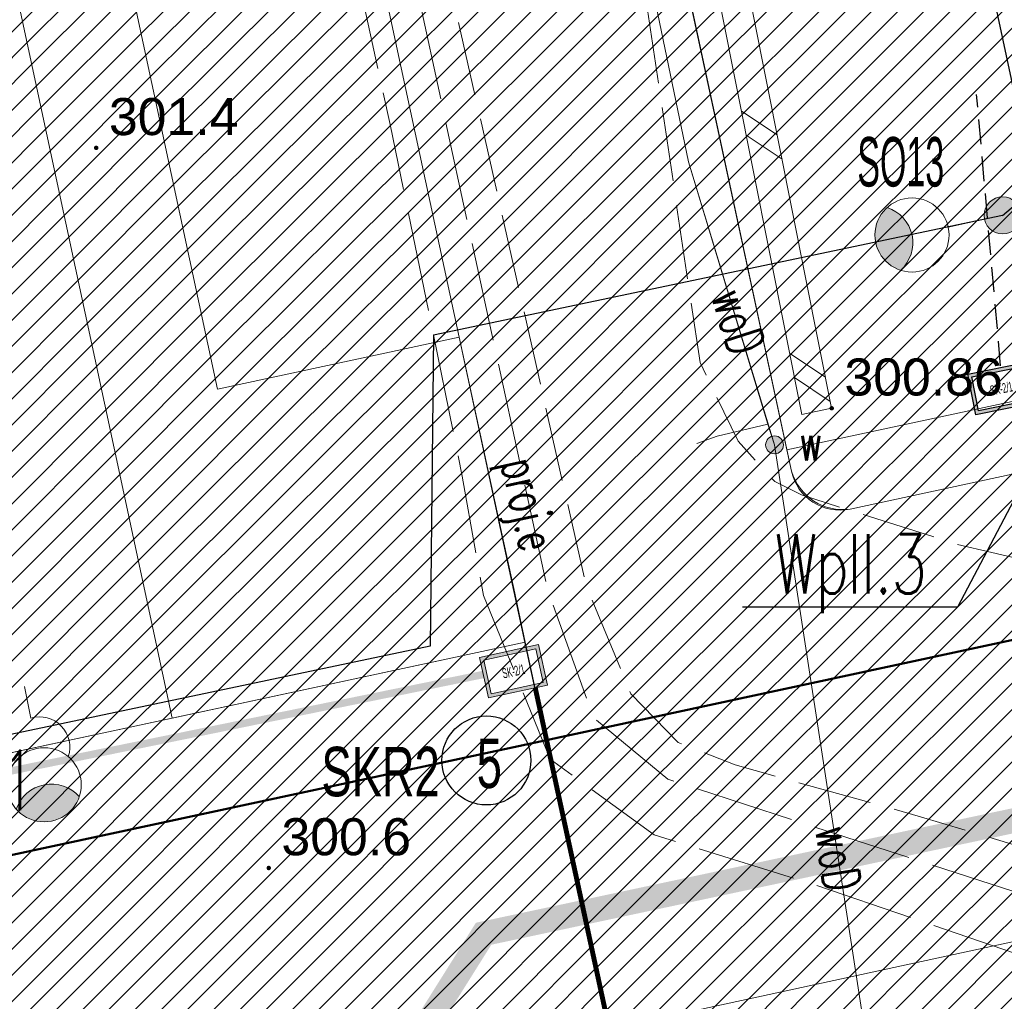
# Model space of a CAD drawing. Header units: metres. Extents: x 6567444 to 13135881, y 5574237 to 11149086.
# Tile 131 of 212: x 6567875 to 6567895, y 5574464 to 5574484. Entities that reach past the tile are written whole.
import ezdxf
from ezdxf.enums import TextEntityAlignment as Align

# ---------------------------------------------------------------- set-up
doc = ezdxf.new("R2010")
doc.units = ezdxf.units.M
for name, pattern in [('_MDCP$0$L_2_50', [2.5, 2, -0.5]), ('_MDCP$1$L_0_06', [2, 1.5, -0.5]), ('_PZT$0$Kropki przerywana 1', [250, 150, -100]), ('GE.I.6640.1.468.2024_MDCP_dodatkowe pomiary_12.03.2026$0$L_0_06', [2, 1.5, -0.5]), ('GE.I.6640.1.468.2024_MDCP_dodatkowe pomiary_12.03.2026$0$L_2_50', [2.5, 2, -0.5]), ('PT-IE-001 PZT - instal. elektr XREFF$0$SEL_r', [1.5, 1, -0.5])]:
    doc.linetypes.add(name, pattern=pattern)
for name, color, linetype, lineweight in [('_MDCP$0$GES_PrzewodElektroenergetyczny_Projektowany', 7, 'Continuous', 18), ('_MDCP$0$GES_UrzadzeniaSiecWodociagowa_P', 7, 'Continuous', 18), ('_MDCP$0$KR_ObiektKarto', 7, 'Continuous', 18), ('_MDCP$0$OT_Budowle', 7, 'Continuous', 18), ('_MDCP$0$OT_Komunikacja', 7, 'Continuous', 18), ('_MDCP$0$OTRN', 7, 'Continuous', 13), ('_MDCP$0$OTRS', 7, 'Continuous', 13), ('_MDCP$0$OTRS_O', 7, 'Continuous', 20), ('_MDCP$1$GES_PrzewodWodociagowy', 5, 'Continuous', 18), ('_Tt_DO_LIKWIDACJI', 7, 'Continuous', 20), ('_TT_KAN_D_II etap', 116, 'Continuous', 50), ('_TT_KAN_D_Opis_PKT_II', 7, 'Continuous', 30), ('_TT_KAN_D_Opis_PKT_wpust', 7, 'Continuous', 30), ('GE.I.6640.1.468.2024_MDCP_dodatkowe pomiary_12.03.2026$0$GES_PrzewodElektroenergetyczny_Projektowany', 7, 'Continuous', 18), ('GE.I.6640.1.468.2024_MDCP_dodatkowe pomiary_12.03.2026$0$GES_PrzewodWodociagowy', 5, 'Continuous', 18), ('GE.I.6640.1.468.2024_MDCP_dodatkowe pomiary_12.03.2026$0$GES_UrzadzeniaSiecWodociagowa_P', 7, 'Continuous', 18), ('GE.I.6640.1.468.2024_MDCP_dodatkowe pomiary_12.03.2026$0$KR_ObiektKarto', 7, 'Continuous', 18), ('GE.I.6640.1.468.2024_MDCP_dodatkowe pomiary_12.03.2026$0$OT_Budowle', 7, 'Continuous', 18), ('GE.I.6640.1.468.2024_MDCP_dodatkowe pomiary_12.03.2026$0$OT_Komunikacja', 7, 'Continuous', 18), ('GE.I.6640.1.468.2024_MDCP_dodatkowe pomiary_12.03.2026$0$OTRN', 7, 'Continuous', 13), ('GE.I.6640.1.468.2024_MDCP_dodatkowe pomiary_12.03.2026$0$OTRS', 7, 'Continuous', 13), ('GE.I.6640.1.468.2024_MDCP_dodatkowe pomiary_12.03.2026$0$OTRS_O', 7, 'Continuous', 20), ('PT-IE-001 PZT - instal. elektr XREFF$0$SEL_OPIS_legenda', 7, 'Continuous', 18), ('PT-IE-001 PZT - instal. elektr XREFF$0$SEL_sieci_kable_nN', 1, 'PT-IE-001 PZT - instal. elektr XREFF$0$SEL_eN', 30), ('PT-IE-001 PZT - instal. elektr XREFF$0$SEL_sieci_oswietlenie_oprawy', 152, 'Continuous', 20), ('PT-IE-001 PZT - instal. elektr XREFF$0$SEL_sieci_pomocnicza_przerywana', 140, 'PT-IE-001 PZT - instal. elektr XREFF$0$SEL_r', 25), ('PT-IE-001 PZT - instal. elektr XREFF$0$SEN_kanalizacja_kablowa', 30, 'PT-IE-001 PZT - instal. elektr XREFF$0$SEN_t', 20), ('PT-IE-001 PZT - instal. elektr XREFF$0$SEN_kanalizacja_kablowa_studnie', 30, 'Continuous', 20), ('PT-IE-001 PZT - instal. elektr XREFF$0$SEN_studnia_kablowa_typ', 30, 'Continuous', 20)]:
    doc.layers.add(name, color=color, linetype=linetype, lineweight=lineweight)
for name, color, linetype in [('_MDCP$0$OTRN_O', 7, 'Continuous'), ('FORMA - Arch 01 - PZT 1 Strefy', 7, 'Continuous'), ('GE.I.6640.1.468.2024_MDCP_dodatkowe pomiary_12.03.2026$0$OTRN_O', 7, 'Continuous'), ('PT-IE-001 PZT - instal. elektr XREFF$0$SEL_atrybut_bloku1', 7, 'Continuous'), ('PT-IE-001 PZT - instal. elektr XREFF$0$SEL_atrybut_bloku2', 9, 'Continuous'), ('PT-IE-001 PZT - instal. elektr XREFF$0$SEN_atrybut_bloku1', 7, 'Continuous'), ('PT-IE-001 PZT - instal. elektr XREFF$0$SEN_atrybut_bloku2', 9, 'Continuous')]:
    doc.layers.add(name, color=color, linetype=linetype)
doc.layers.add('PT-IE-001 PZT - instal. elektr XREFF$0$SEL_sieci_kable_nN_oswietlenie', color=7, linetype='PT-IE-001 PZT - instal. elektr XREFF$0$SEL_eNN', lineweight=30, true_color=0xff7a7a)
doc.styles.add('_MDCP$0$BDOT', font='arial.ttf', dxfattribs={"width": 0.9})
doc.styles.add('_MDCP$0$STANDARD', font='simplex.shx')
doc.styles.add('GE.I.6640.1.468.2024_MDCP_dodatkowe pomiary_12.03.2026$0$BDOT', font='arial.ttf', dxfattribs={"width": 0.9})
doc.styles.add('GE.I.6640.1.468.2024_MDCP_dodatkowe pomiary_12.03.2026$0$STANDARD', font='simplex.shx')
doc.styles.add('PT-IE-001 PZT - instal. elektr XREFF$0$ARIAL', font='ARIALN.TTF', dxfattribs={"width": 0.8})
doc.styles.add('PT-IE-001 PZT - instal. elektr XREFF$0$ROMANS', font='ARIALN.TTF', dxfattribs={"width": 0.8})
doc.styles.add('ROMANS', font='romans.shx', dxfattribs={"width": 0.9})
doc.styles.get("Standard").update_dxf_attribs({"font": 'arial.ttf'})
doc.linetypes.add('likwidacja1', pattern='A,0,-1,["X",ROMANS,S=0.6,R=0,X=-0.1,Y=-0.3],-1', length=2)
doc.linetypes.add('PT-IE-001 PZT - instal. elektr XREFF$0$SEL_eN', pattern='A,5,["eN",PT-IE-001 PZT - instal. elektr XREFF$0$ARIAL,S=1,R=0,X=1.8,Y=0.25],5', length=10)
doc.linetypes.add('PT-IE-001 PZT - instal. elektr XREFF$0$SEL_eNN', pattern='A,5,["eNN",PT-IE-001 PZT - instal. elektr XREFF$0$ARIAL,S=1,R=0,X=1.45,Y=0.25],5', length=10)
doc.linetypes.add('PT-IE-001 PZT - instal. elektr XREFF$0$SEN_t', pattern='A,5,["t",PT-IE-001 PZT - instal. elektr XREFF$0$ARIAL,S=1,R=0,X=2.1,Y=0.25],5', length=10)
doc.dimstyles.new('ISO-25', dxfattribs={"dimtxt": 2.5, "dimasz": 2.5, "dimexe": 1.25, "dimexo": 0.625, "dimtad": 1, "dimtxsty": 'Standard', "dimcen": 2.5, "dimadec": 0, "dimazin": 0, "dimtfac": 1, "dimtmove": 0, "dimatfit": 3, "dimfxl": 1, "dimarcsym": 0})
pattern_1 = [(45, (0, 0), (-0.265165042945, 0.265165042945), [])]

# ---------------------------------------------------------------- blocks, each defined once
blk = doc.blocks.new('_MDCP$0$other_SUWW')
at = {"linetype": 'Continuous', "lineweight": 18}
blk.add_hatch(color=0, dxfattribs=at).paths.add_polyline_path([(0, -0.361, 1), (0, 0.361, 1)])
at = {"color": 0, "linetype": 'Continuous', "lineweight": 18}
blk.add_circle((0, 0), 0.361, dxfattribs=at)
blk = doc.blocks.new('_MDCP$0$OTRN')
at = {"layer": '_MDCP$0$OTRN', "color": 0, "const_width": 0.09}
blk.add_lwpolyline([(-0.045, 0, 1), (0.045, 0, 1)], format="xyb", close=True, dxfattribs=at)
at = {"layer": '_MDCP$0$OTRN_O', "color": 0, "style": '_MDCP$0$BDOT'}
blk.add_attdef('RZEDNA', (0.514, 0.515), '', height=1.5, dxfattribs=at)
blk = doc.blocks.new('_MDCP$0$OTRS')
at = {"layer": '_MDCP$0$OTRS', "color": 0, "lineweight": -3, "const_width": 0.09}
blk.add_lwpolyline([(-0.045, 0, 1), (0.045, 0, 1)], format="xyb", close=True, dxfattribs=at)
at = {"layer": '_MDCP$0$OTRS_O', "color": 0, "style": '_MDCP$0$BDOT'}
blk.add_attdef('RZEDNA', (0.514, 0.515), '', height=1.5, dxfattribs=at)
blk = doc.blocks.new('_MDCP')
at = {"layer": '_MDCP$0$GES_PrzewodElektroenergetyczny_Projektowany', "color": 1, "linetype": '_MDCP$0$L_2_50', "lineweight": 18, "flags": 128}
for points in [[(6567968.757, 5574418.447), (6567965.79, 5574417.788), (6567964.269, 5574419.682), (6567962.444, 5574428.423), (6567960.927, 5574438.382), (6567955.785, 5574440.828), (6567943.735, 5574448.879), (6567937.061, 5574453.287), (6567929.241, 5574458.206), (6567924.301, 5574460.739), (6567918.598, 5574463.02), (6567911.377, 5574464.921), (6567904.643, 5574465.783), (6567895.738, 5574466.364), (6567887.791, 5574468.949), (6567886.282, 5574470.192), (6567885.356, 5574472.785), (6567880.925, 5574493.141), (6567879.016, 5574496.438), (6567878.444, 5574499.11), (6567874.34, 5574499.268), (6567872.908, 5574505.876), (6567870.567, 5574509.67), (6567868.305, 5574511.329), (6567862.172, 5574511.906), (6567852.994, 5574510.772), (6567850.203, 5574522.019), (6567848.1, 5574529.505), (6567843.148, 5574549.062), (6567840.304, 5574561.676)], [(6567969.013, 5574417.508), (6567965.67, 5574416.775), (6567965.136, 5574416.988), (6567963.338, 5574419.374), (6567961.4, 5574428.408), (6567959.839, 5574437.722), (6567955.495, 5574439.686), (6567949.589, 5574443.706), (6567943.221, 5574448.01), (6567937.351, 5574451.781), (6567931.445, 5574455.553), (6567928.35, 5574457.367), (6567924.259, 5574459.573), (6567918.175, 5574462.063), (6567911.487, 5574463.842), (6567904.656, 5574464.624), (6567895.691, 5574465.123), (6567890.711, 5574466.83), (6567887.509, 5574467.826), (6567885.41, 5574469.356), (6567884.058, 5574472.665), (6567883.631, 5574475.084), (6567882.172, 5574482.199), (6567880.002, 5574492.125), (6567879.789, 5574492.837), (6567878.117, 5574495.647), (6567877.606, 5574498.034), (6567873.799, 5574498.12), (6567873.492, 5574498.529), (6567871.962, 5574505.181), (6567869.85, 5574508.829), (6567867.823, 5574510.339), (6567862.143, 5574510.874), (6567852.516, 5574509.777), (6567850.708, 5574516.687), (6567849.134, 5574522.547)]]:
    blk.add_lwpolyline(points, dxfattribs=at)
at = {"layer": '_MDCP$0$KR_ObiektKarto', "linetype": 'Continuous', "lineweight": 13, "flags": 128}
for points in [[(6567890, 5574481.986), (6567889.277, 5574482.469)], [(6567890.098, 5574481.496), (6567889.375, 5574481.979)], [(6567890.976, 5574477.082), (6567890.254, 5574477.565)], [(6567891.074, 5574476.592), (6567890.352, 5574477.074)]]:
    blk.add_lwpolyline(points, dxfattribs=at)
at = {"layer": '_MDCP$0$OT_Budowle', "color": 7, "linetype": 'Continuous', "lineweight": 18, "flags": 128}
blk.add_lwpolyline([(6567876.26, 5574547.82), (6567876.86, 5574547.94), (6567884.01, 5574512.09), (6567891.1, 5574476.46), (6567890.5, 5574476.33), (6567882.96, 5574514.19), (6567879.87, 5574529.68), (6567876.97, 5574544.24)], close=True, dxfattribs=at)
at = {"layer": '_MDCP$0$OT_Komunikacja', "color": 7, "linetype": '_MDCP$1$L_0_06', "lineweight": 18, "flags": 128}
blk.add_lwpolyline([(6567882.96, 5574514.19), (6567888.44, 5574477.38), (6567889.21, 5574475.79), (6567889.95, 5574474.97), (6567890.49, 5574474.7), (6567893.61, 5574473.71), (6567902.37, 5574471.63), (6567913.26, 5574468.91), (6567913.873, 5574468.734), (6567913.06, 5574465.175), (6567909.46, 5574465.92), (6567901.4, 5574466.74), (6567896.97, 5574466.97), (6567892.9, 5574468.19), (6567889.15, 5574469.24), (6567888, 5574469.69), (6567887.04, 5574470.68), (6567886.14, 5574472.85), (6567879.8, 5574500.83), (6567875.93, 5574514.86), (6567873.96, 5574525.12), (6567870.68, 5574544.68), (6567869.69, 5574556.86), (6567875.1, 5574558.32), (6567875.46, 5574553.45), (6567875.76, 5574549.86), (6567876.26, 5574547.82), (6567876.97, 5574544.24), (6567879.87, 5574529.68)], close=True, dxfattribs=at)
at = {"layer": '_MDCP$1$GES_PrzewodWodociagowy', "color": 5, "linetype": 'Continuous', "lineweight": 18, "flags": 128}
for points in [[(6567889.812, 5574476.132), (6567888.204, 5574481.442), (6567881.57, 5574513.41)], [(6567889.812, 5574476.132), (6567888.785, 5574475.889)], [(6567889.947, 5574475.714), (6567889.812, 5574476.132)], [(6567888.785, 5574475.889), (6567888.377, 5574475.744)], [(6567892.522, 5574458.995), (6567889.947, 5574475.714)]]:
    blk.add_lwpolyline(points, dxfattribs=at)
at = {"layer": '_MDCP$0$GES_UrzadzeniaSiecWodociagowa_P', "color": 5, "linetype": 'Continuous', "xscale": 0.5, "yscale": 0.5, "zscale": 0.5}
blk.add_blockref('_MDCP$0$other_SUWW', (6567889.947, 5574475.714), dxfattribs=at)
at = {"layer": '_MDCP$0$OTRN', "color": 14, "xscale": 0.5, "yscale": 0.5, "zscale": 0.5}
for p, values in [((6567876.225, 5574481.724, 301.399), {'RZEDNA': '301.4'}), ((6567879.715, 5574467.153, 300.585), {'RZEDNA': '300.6'})]:
    blk.add_blockref('_MDCP$0$OTRN', p, dxfattribs=at).add_auto_attribs(values)
at = {"layer": '_MDCP$0$OTRS', "xscale": 0.5, "yscale": 0.5, "zscale": 0.5}
blk.add_blockref('_MDCP$0$OTRS', (6567891.103, 5574476.455, 300.859), dxfattribs=at).add_auto_attribs({'RZEDNA': '300.86'})
at = {"layer": '_MDCP$0$GES_PrzewodElektroenergetyczny_Projektowany', "color": 1, "lineweight": 15, "style": '_MDCP$0$STANDARD', "width": 0.66}
blk.add_text('proj.e', height=0.75, rotation=-77.7, dxfattribs=at).set_placement((6567884.978, 5574474.519), align=Align.MIDDLE_CENTER)
at = {"layer": '_MDCP$0$GES_UrzadzeniaSiecWodociagowa_P', "color": 5, "lineweight": 15, "style": '_MDCP$0$STANDARD', "width": 0.66}
blk.add_text('w', height=0.75, rotation=-360, dxfattribs=at).set_placement((6567890.448, 5574476.148), align=Align.TOP_LEFT)
at = {"layer": '_MDCP$1$GES_PrzewodWodociagowy', "color": 5, "lineweight": 15, "style": '_MDCP$0$STANDARD', "width": 0.66}
for rotation, p in [(-72.1, (6567889.215, 5574478.216)), (-81.2, (6567891.235, 5574467.354))]:
    blk.add_text('woD', height=0.75, rotation=rotation, dxfattribs=at).set_placement(p, align=Align.MIDDLE_CENTER)
blk = doc.blocks.new('GE.I.6640.1.468.2024_MDCP_dodatkowe pomiary_12.03.2026$0$other_SUWW')
at = {"linetype": 'Continuous', "lineweight": 18}
blk.add_hatch(color=0, dxfattribs=at).paths.add_polyline_path([(0, -0.361, 1), (0, 0.361, 1)])
at = {"color": 0, "linetype": 'Continuous', "lineweight": 18}
blk.add_circle((0, 0), 0.361, dxfattribs=at)
blk = doc.blocks.new('GE.I.6640.1.468.2024_MDCP_dodatkowe pomiary_12.03.2026$0$OTRN')
at = {"layer": 'GE.I.6640.1.468.2024_MDCP_dodatkowe pomiary_12.03.2026$0$OTRN', "color": 0, "const_width": 0.09}
blk.add_lwpolyline([(-0.045, 0, 1), (0.045, 0, 1)], format="xyb", close=True, dxfattribs=at)
at = {"layer": 'GE.I.6640.1.468.2024_MDCP_dodatkowe pomiary_12.03.2026$0$OTRN_O', "color": 0, "style": 'GE.I.6640.1.468.2024_MDCP_dodatkowe pomiary_12.03.2026$0$BDOT'}
blk.add_attdef('RZEDNA', (0.514, 0.515), '', height=1.5, dxfattribs=at)
blk = doc.blocks.new('GE.I.6640.1.468.2024_MDCP_dodatkowe pomiary_12.03.2026$0$OTRS')
at = {"layer": 'GE.I.6640.1.468.2024_MDCP_dodatkowe pomiary_12.03.2026$0$OTRS', "color": 0, "lineweight": -3, "const_width": 0.09}
blk.add_lwpolyline([(-0.045, 0, 1), (0.045, 0, 1)], format="xyb", close=True, dxfattribs=at)
at = {"layer": 'GE.I.6640.1.468.2024_MDCP_dodatkowe pomiary_12.03.2026$0$OTRS_O', "color": 0, "style": 'GE.I.6640.1.468.2024_MDCP_dodatkowe pomiary_12.03.2026$0$BDOT'}
blk.add_attdef('RZEDNA', (0.514, 0.515), '', height=1.5, dxfattribs=at)
blk = doc.blocks.new('GE.I.6640.1.468.2024_MDCP_dodatkowe pomiary_12.03.2026')
at = {"layer": 'GE.I.6640.1.468.2024_MDCP_dodatkowe pomiary_12.03.2026$0$GES_PrzewodElektroenergetyczny_Projektowany', "color": 1, "linetype": 'GE.I.6640.1.468.2024_MDCP_dodatkowe pomiary_12.03.2026$0$L_2_50', "lineweight": 18, "flags": 128}
for points in [[(6567968.757, 5574418.447), (6567965.79, 5574417.788), (6567964.269, 5574419.682), (6567962.444, 5574428.423), (6567960.927, 5574438.382), (6567955.785, 5574440.828), (6567943.735, 5574448.879), (6567937.061, 5574453.287), (6567929.241, 5574458.206), (6567924.301, 5574460.739), (6567918.598, 5574463.02), (6567911.377, 5574464.921), (6567904.643, 5574465.783), (6567895.738, 5574466.364), (6567887.791, 5574468.949), (6567886.282, 5574470.192), (6567885.356, 5574472.785), (6567880.925, 5574493.141), (6567879.016, 5574496.438), (6567878.444, 5574499.11), (6567874.34, 5574499.268), (6567872.908, 5574505.876), (6567870.567, 5574509.67), (6567868.305, 5574511.329), (6567862.172, 5574511.906), (6567852.994, 5574510.772), (6567850.203, 5574522.019), (6567848.1, 5574529.505), (6567843.148, 5574549.062), (6567840.304, 5574561.676)], [(6567969.013, 5574417.508), (6567965.67, 5574416.775), (6567965.136, 5574416.988), (6567963.338, 5574419.374), (6567961.4, 5574428.408), (6567959.839, 5574437.722), (6567955.495, 5574439.686), (6567949.589, 5574443.706), (6567943.221, 5574448.01), (6567937.351, 5574451.781), (6567931.445, 5574455.553), (6567928.35, 5574457.367), (6567924.259, 5574459.573), (6567918.175, 5574462.063), (6567911.487, 5574463.842), (6567904.656, 5574464.624), (6567895.691, 5574465.123), (6567890.711, 5574466.83), (6567887.509, 5574467.826), (6567885.41, 5574469.356), (6567884.058, 5574472.665), (6567883.631, 5574475.084), (6567882.172, 5574482.199), (6567880.002, 5574492.125), (6567879.789, 5574492.837), (6567878.117, 5574495.647), (6567877.606, 5574498.034), (6567873.799, 5574498.12), (6567873.492, 5574498.529), (6567871.962, 5574505.181), (6567869.85, 5574508.829), (6567867.823, 5574510.339), (6567862.143, 5574510.874), (6567852.516, 5574509.777), (6567850.708, 5574516.687), (6567849.134, 5574522.547)]]:
    blk.add_lwpolyline(points, dxfattribs=at)
at = {"layer": 'GE.I.6640.1.468.2024_MDCP_dodatkowe pomiary_12.03.2026$0$GES_PrzewodWodociagowy', "color": 5, "linetype": 'Continuous', "lineweight": 18, "flags": 128}
for points in [[(6567889.812, 5574476.132), (6567888.204, 5574481.442), (6567881.57, 5574513.41)], [(6567889.812, 5574476.132), (6567888.785, 5574475.889)], [(6567889.947, 5574475.714), (6567889.812, 5574476.132)], [(6567888.785, 5574475.889), (6567888.377, 5574475.744)], [(6567892.522, 5574458.995), (6567889.947, 5574475.714)]]:
    blk.add_lwpolyline(points, dxfattribs=at)
at = {"layer": 'GE.I.6640.1.468.2024_MDCP_dodatkowe pomiary_12.03.2026$0$KR_ObiektKarto', "linetype": 'Continuous', "lineweight": 13, "flags": 128}
for points in [[(6567890, 5574481.986), (6567889.277, 5574482.469)], [(6567890.098, 5574481.496), (6567889.375, 5574481.979)], [(6567890.976, 5574477.082), (6567890.254, 5574477.565)], [(6567891.074, 5574476.592), (6567890.352, 5574477.074)]]:
    blk.add_lwpolyline(points, dxfattribs=at)
at = {"layer": 'GE.I.6640.1.468.2024_MDCP_dodatkowe pomiary_12.03.2026$0$OT_Budowle', "color": 7, "linetype": 'Continuous', "lineweight": 18, "flags": 128}
blk.add_lwpolyline([(6567876.26, 5574547.82), (6567876.86, 5574547.94), (6567884.01, 5574512.09), (6567891.1, 5574476.46), (6567890.5, 5574476.33), (6567882.96, 5574514.19), (6567879.87, 5574529.68), (6567876.97, 5574544.24)], close=True, dxfattribs=at)
at = {"layer": 'GE.I.6640.1.468.2024_MDCP_dodatkowe pomiary_12.03.2026$0$OT_Komunikacja', "color": 7, "linetype": 'GE.I.6640.1.468.2024_MDCP_dodatkowe pomiary_12.03.2026$0$L_0_06', "lineweight": 18, "flags": 128}
blk.add_lwpolyline([(6567882.96, 5574514.19), (6567888.44, 5574477.38), (6567889.21, 5574475.79), (6567889.95, 5574474.97), (6567890.49, 5574474.7), (6567893.61, 5574473.71), (6567902.37, 5574471.63), (6567913.26, 5574468.91), (6567913.873, 5574468.734), (6567913.06, 5574465.175), (6567909.46, 5574465.92), (6567901.4, 5574466.74), (6567896.97, 5574466.97), (6567892.9, 5574468.19), (6567889.15, 5574469.24), (6567888, 5574469.69), (6567887.04, 5574470.68), (6567886.14, 5574472.85), (6567879.8, 5574500.83), (6567875.93, 5574514.86), (6567873.96, 5574525.12), (6567870.68, 5574544.68), (6567869.69, 5574556.86), (6567875.1, 5574558.32), (6567875.46, 5574553.45), (6567875.76, 5574549.86), (6567876.26, 5574547.82), (6567876.97, 5574544.24), (6567879.87, 5574529.68)], close=True, dxfattribs=at)
at = {"layer": 'GE.I.6640.1.468.2024_MDCP_dodatkowe pomiary_12.03.2026$0$GES_UrzadzeniaSiecWodociagowa_P', "color": 5, "linetype": 'Continuous', "xscale": 0.5, "yscale": 0.5, "zscale": 0.5}
blk.add_blockref('GE.I.6640.1.468.2024_MDCP_dodatkowe pomiary_12.03.2026$0$other_SUWW', (6567889.947, 5574475.714), dxfattribs=at)
at = {"layer": 'GE.I.6640.1.468.2024_MDCP_dodatkowe pomiary_12.03.2026$0$OTRN', "color": 14, "xscale": 0.5, "yscale": 0.5, "zscale": 0.5}
for p, values in [((6567876.225, 5574481.724, 301.399), {'RZEDNA': '301.4'}), ((6567879.715, 5574467.153, 300.585), {'RZEDNA': '300.6'})]:
    blk.add_blockref('GE.I.6640.1.468.2024_MDCP_dodatkowe pomiary_12.03.2026$0$OTRN', p, dxfattribs=at).add_auto_attribs(values)
at = {"layer": 'GE.I.6640.1.468.2024_MDCP_dodatkowe pomiary_12.03.2026$0$OTRS', "xscale": 0.5, "yscale": 0.5, "zscale": 0.5}
blk.add_blockref('GE.I.6640.1.468.2024_MDCP_dodatkowe pomiary_12.03.2026$0$OTRS', (6567891.103, 5574476.455, 300.859), dxfattribs=at).add_auto_attribs({'RZEDNA': '300.86'})
at = {"layer": 'GE.I.6640.1.468.2024_MDCP_dodatkowe pomiary_12.03.2026$0$GES_PrzewodElektroenergetyczny_Projektowany', "color": 1, "lineweight": 15, "style": 'GE.I.6640.1.468.2024_MDCP_dodatkowe pomiary_12.03.2026$0$STANDARD', "width": 0.66}
blk.add_text('proj.e', height=0.75, rotation=-77.7, dxfattribs=at).set_placement((6567884.978, 5574474.519), align=Align.MIDDLE_CENTER)
at = {"layer": 'GE.I.6640.1.468.2024_MDCP_dodatkowe pomiary_12.03.2026$0$GES_PrzewodWodociagowy', "color": 5, "lineweight": 15, "style": 'GE.I.6640.1.468.2024_MDCP_dodatkowe pomiary_12.03.2026$0$STANDARD', "width": 0.66}
for rotation, p in [(-72.1, (6567889.215, 5574478.216)), (-81.2, (6567891.235, 5574467.354))]:
    blk.add_text('woD', height=0.75, rotation=rotation, dxfattribs=at).set_placement(p, align=Align.MIDDLE_CENTER)
at = {"layer": 'GE.I.6640.1.468.2024_MDCP_dodatkowe pomiary_12.03.2026$0$GES_UrzadzeniaSiecWodociagowa_P', "color": 5, "lineweight": 15, "style": 'GE.I.6640.1.468.2024_MDCP_dodatkowe pomiary_12.03.2026$0$STANDARD', "width": 0.66}
blk.add_text('w', height=0.75, rotation=-360, dxfattribs=at).set_placement((6567890.448, 5574476.148), align=Align.TOP_LEFT)
blk = doc.blocks.new('PT-IE-001 PZT - instal. elektr XREFF$0$oprawa zewnetrzna stojaca')
for points in [[(2.625, 0, 0.267949), (2.25, 0.65, 0.57735), (2.25, -0.65, 0.267949)], [(0.375, 0, 1), (-0.375, 0, 1)]]:
    blk.add_hatch(color=256).paths.add_polyline_path(points)
blk.add_line((1.125, 0), (0.375, 0))
for centre, radius in [((1.875, 0), 0.75), ((0, 0), 0.375)]:
    blk.add_circle(centre, radius)
blk.add_arc((2.625, 0), 0.75, 120, 240)
at = {"layer": 'PT-IE-001 PZT - instal. elektr XREFF$0$SEL_atrybut_bloku1', "style": 'PT-IE-001 PZT - instal. elektr XREFF$0$ROMANS', "width": 0.6, "flags": 8}
blk.add_attdef('TYP', text='', height=1, dxfattribs=at).set_placement((1.873, 0.9), align=Align.CENTER)
at = {"layer": 'PT-IE-001 PZT - instal. elektr XREFF$0$SEL_atrybut_bloku2', "style": 'PT-IE-001 PZT - instal. elektr XREFF$0$ROMANS', "width": 0.6, "flags": 8}
for tag, p in [('OPIS1', (1.873, -1.638)), ('OPIS2', (1.873, -2.499))]:
    blk.add_attdef(tag, text='', height=0.75, dxfattribs=at).set_placement(p, align=Align.CENTER)
blk = doc.blocks.new('PT-IE-001 PZT - instal. elektr XREFF$0$studnia_SK2_1')
at = {"linetype": 'Continuous'}
h = blk.add_hatch(color=256, dxfattribs=at)
h.paths.add_polyline_path([(-0.61, 0.84), (-0.61, 0), (0.61, 0), (0.61, 0.84)])
h.paths.add_polyline_path([(0.54, 0.77), (0.54, 0.07), (-0.54, 0.07), (-0.54, 0.77)], flags=16)
for points in [[(-0.61, 0.84), (0.61, 0.84), (0.61, 0), (-0.61, 0)], [(-0.54, 0.77), (0.54, 0.77), (0.54, 0.07), (-0.54, 0.07)]]:
    blk.add_lwpolyline(points, close=True, dxfattribs=at)
at = {"linetype": 'Continuous', "flags": 128}
for points in [[(-0.61, 0.84), (0.61, 0.84), (0.61, 0), (-0.61, 0), (-0.61, 0.84)], [(-0.54, 0.77), (0.54, 0.77), (0.54, 0.07), (-0.54, 0.07), (-0.54, 0.77)]]:
    blk.add_lwpolyline(points, dxfattribs=at)
at = {"layer": 'PT-IE-001 PZT - instal. elektr XREFF$0$SEN_atrybut_bloku1', "style": 'PT-IE-001 PZT - instal. elektr XREFF$0$ROMANS', "width": 0.6, "flags": 8}
blk.add_attdef('TYP', text='', height=1, dxfattribs=at).set_placement((0, 0.94), align=Align.CENTER)
at = {"layer": 'PT-IE-001 PZT - instal. elektr XREFF$0$SEN_atrybut_bloku2', "style": 'PT-IE-001 PZT - instal. elektr XREFF$0$ROMANS', "width": 0.6, "flags": 8}
for tag, p in [('OPIS1', (0, -0.85)), ('OPIS2', (0, -1.7))]:
    blk.add_attdef(tag, text='', height=0.75, dxfattribs=at).set_placement(p, align=Align.CENTER)
at = {"layer": 'PT-IE-001 PZT - instal. elektr XREFF$0$SEN_studnia_kablowa_typ', "color": 0, "style": 'PT-IE-001 PZT - instal. elektr XREFF$0$ROMANS', "width": 0.6}
blk.add_text('SK-2/1', height=0.2, dxfattribs=at).set_placement((0, 0.42), align=Align.MIDDLE_CENTER)
blk = doc.blocks.new('PT-IE-001 PZT - instal. elektr XREFF$0$oprawa zewnetrzna nascienna')
blk.add_hatch(color=256).paths.add_polyline_path([(2.774, 0, 0.267949), (2.399, 0.65, 0.57735), (2.399, -0.65, 0.267949)])
blk.add_line((0, 0), (0.649, 0))
blk.add_circle((2.024, 0), 0.75)
for centre, radius, start, end in [((1.259, 0.057), 0.613, 60.4419, 185.3665), ((2.774, 0), 0.75, 120, 240)]:
    blk.add_arc(centre, radius, start, end)
at = {"layer": 'PT-IE-001 PZT - instal. elektr XREFF$0$SEL_atrybut_bloku1', "style": 'PT-IE-001 PZT - instal. elektr XREFF$0$ROMANS', "width": 0.6, "flags": 8}
blk.add_attdef('TYP', text='', height=1, dxfattribs=at).set_placement((1.704, 0.842), align=Align.CENTER)
at = {"layer": 'PT-IE-001 PZT - instal. elektr XREFF$0$SEL_atrybut_bloku2', "style": 'PT-IE-001 PZT - instal. elektr XREFF$0$ROMANS', "width": 0.6, "flags": 8}
for tag, p in [('OPIS1', (1.455, -1.584)), ('OPIS2', (1.455, -2.445))]:
    blk.add_attdef(tag, text='', height=0.75, dxfattribs=at).set_placement(p, align=Align.CENTER)
blk = doc.blocks.new('PT-IE-001 PZT - instal. elektr XREFF')
at = {"layer": 'PT-IE-001 PZT - instal. elektr XREFF$0$SEL_OPIS_legenda', "lineweight": 30, "ltscale": 0.5}
blk.add_circle((6567884.118, 5574469.329), 0.9, dxfattribs=at)
at = {"layer": 'PT-IE-001 PZT - instal. elektr XREFF$0$SEL_sieci_kable_nN_oswietlenie', "ltscale": 0.8}
for points in [[(6567894.56, 5574480.357), (6567894.56, 5574480.357), (6567883.047, 5574477.935), (6567882.979, 5574471.641), (6567852.785, 5574465.28), (6567852.079, 5574465.916), (6567836.897, 5574536.557), (6567837.577, 5574537.642), (6567847.042, 5574539.675), (6567847.398, 5574540.343), (6567846.492, 5574544.512), (6567846.812, 5574544.873), (6567847.671, 5574545.057)], [(6567894.56, 5574480.357), (6567895.213, 5574480.907), (6567892.207, 5574494.97), (6567891.482, 5574495.038)]]:
    blk.add_lwpolyline(points, dxfattribs=at)
at = {"layer": 'PT-IE-001 PZT - instal. elektr XREFF$0$SEL_sieci_pomocnicza_przerywana', "ltscale": 0.5}
blk.add_lwpolyline([(6567894.52, 5574477.315), (6567894.035, 5574482.801)], dxfattribs=at)
at = {"layer": 'PT-IE-001 PZT - instal. elektr XREFF$0$SEN_kanalizacja_kablowa', "ltscale": 0.8, "const_width": 0.15}
blk.add_lwpolyline([(6567852.27, 5574464.572), (6567884.055, 5574471.068)], dxfattribs=at)
at = {"layer": 'PT-IE-001 PZT - instal. elektr XREFF$0$SEN_kanalizacja_kablowa', "ltscale": 0.5, "const_width": 0.1}
blk.add_lwpolyline([(6567885.106, 5574470.799), (6567894.008, 5574429.727)], dxfattribs=at)
at = {"layer": 'PT-IE-001 PZT - instal. elektr XREFF$0$SEL_sieci_kable_nN', "rotation": 11.42750792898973}
blk.add_blockref('PT-IE-001 PZT - instal. elektr XREFF$0$studnia_SK2_1', (6567894.618, 5574476.442), dxfattribs=at)
at = {"layer": 'PT-IE-001 PZT - instal. elektr XREFF$0$SEL_sieci_oswietlenie_oprawy'}
ref = blk.add_blockref('PT-IE-001 PZT - instal. elektr XREFF$0$oprawa zewnetrzna stojaca', (6567894.56, 5574480.357), dxfattribs=dict(at, rotation=12.20053319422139))
ref.add_attrib('TYP', 'SO13', dxfattribs={"layer": 'PT-IE-001 PZT - instal. elektr XREFF$0$SEL_atrybut_bloku1', "height": 1, "style": 'PT-IE-001 PZT - instal. elektr XREFF$0$ROMANS', "width": 0.6, "flags": 8}).set_placement((6567896.357, 5574481.711), align=Align.CENTER)
ref = blk.add_blockref('PT-IE-001 PZT - instal. elektr XREFF$0$oprawa zewnetrzna stojaca', (6567894.56, 5574480.357), dxfattribs=dict(at, rotation=192.2005331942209))
ref.add_attrib('TYP', 'SO13', dxfattribs={"layer": 'PT-IE-001 PZT - instal. elektr XREFF$0$SEL_atrybut_bloku1', "height": 1, "style": 'PT-IE-001 PZT - instal. elektr XREFF$0$ROMANS', "width": 0.6, "flags": 8}).set_placement((6567892.5, 5574480.942), align=Align.CENTER)
at = {"layer": 'PT-IE-001 PZT - instal. elektr XREFF$0$SEL_sieci_oswietlenie_oprawy', "rotation": 281.2821705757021}
blk.add_blockref('PT-IE-001 PZT - instal. elektr XREFF$0$oprawa zewnetrzna nascienna', (6567874.777, 5574470.822), dxfattribs=at)
at = {"layer": 'PT-IE-001 PZT - instal. elektr XREFF$0$SEN_kanalizacja_kablowa_studnie', "rotation": 12.28170493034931}
blk.add_blockref('PT-IE-001 PZT - instal. elektr XREFF$0$studnia_SK2_1', (6567884.755, 5574470.723), dxfattribs=at)
at = {"layer": 'PT-IE-001 PZT - instal. elektr XREFF$0$SEL_OPIS_legenda', "lineweight": 30, "style": 'PT-IE-001 PZT - instal. elektr XREFF$0$ROMANS', "width": 0.8}
for s, p in [('SKR2', (6567880.781, 5574468.604)), ('5', (6567883.922, 5574468.772))]:
    blk.add_text(s, height=1, dxfattribs=at).set_placement(p)

msp = doc.modelspace()

# ---------------------------------------------------------------- block references
at = {"layer": 'Defpoints'}
msp.add_blockref('GE.I.6640.1.468.2024_MDCP_dodatkowe pomiary_12.03.2026', (0, 0), dxfattribs=at)

# ---------------------------------------------------------------- next in the draw order: block references
msp.add_blockref('_MDCP', (0, 0))

# ---------------------------------------------------------------- next in the draw order: linework, layer by layer
at = {"layer": '_Tt_DO_LIKWIDACJI', "linetype": 'likwidacja1', "lineweight": 20}
msp.add_lwpolyline([(6567842.91, 5574518.88), (6567847.17, 5574519.59), (6567848.18, 5574514.91), (6567869.01, 5574519), (6567881.57, 5574513.41), (6567888.204, 5574481.442), (6567889.947, 5574475.714), (6567892.522, 5574458.995), (6567892.06, 5574455.65)], dxfattribs=at)
at = {"layer": '_TT_KAN_D_II etap'}
msp.add_lwpolyline([(6567854.467, 5574466.431), (6567855.153, 5574463.256), (6567884.483, 5574469.56), (6567901.857, 5574473.294)], dxfattribs=at)
at = {"layer": 'Defpoints', "color": 6, "linetype": '_PZT$0$Kropki przerywana 1', "lineweight": 50, "ltscale": 0.01, "const_width": 0.5}
msp.add_lwpolyline([(6567846.825, 5574464.572), (6567852.935, 5574465.886), (6567856.959, 5574459.099), (6567863.876, 5574457.905), (6567881.468, 5574461.686), (6567884.062, 5574465.823), (6567941.534, 5574478.091)], dxfattribs=at)

# ---------------------------------------------------------------- next in the draw order: texts
at = {"layer": '_TT_KAN_D_Opis_PKT_II', "insert": (6567871.063, 5574469.524), "char_height": 1.2, "attachment_point": 1, "style": 'ROMANS'}
msp.add_mtext('\\W0.8;DII.4.1', dxfattribs=at)

# ---------------------------------------------------------------- next in the draw order: block references
msp.add_blockref('PT-IE-001 PZT - instal. elektr XREFF', (0, 0))

# ---------------------------------------------------------------- next in the draw order: hatches: boundary and pattern name
at = {"layer": 'FORMA - Arch 01 - PZT 1 Strefy', "linetype": 'Continuous', "lineweight": 0, "true_color": 0x577933}
h = msp.add_hatch(dxfattribs=at)
h.set_pattern_fill('ANSI31', color=77, scale=3, style=0)
h.set_pattern_definition(pattern_1)
h.paths.add_polyline_path([(6567829, 5574517.24), (6567842.398, 5574471.118), (6567844.165, 5574471.632), (6567846.931, 5574462.111), (6567846.967, 5574484.472), (6567835.736, 5574536.73), (6567846.642, 5574539.074), (6567844.864, 5574547.35), (6567918.571, 5574563.191), (6567935.605, 5574483.933), (6567930.975, 5574476.768), (6567931.227, 5574475.595), (6567933.57, 5574476.098, 0.216609), (6567938.884, 5574480.085), (6567921.55, 5574567.86), (6567849.267, 5574550.953), (6567830.11, 5574546.47)])
at = {"layer": 'FORMA - Arch 01 - PZT 1 Strefy', "linetype": 'Continuous', "lineweight": 0, "ltscale": 5, "true_color": 0xf0e6d9}
h = msp.add_hatch(dxfattribs=at)
h.set_pattern_fill('ANSI31', color=254, scale=3, style=0)
h.set_pattern_definition(pattern_1)
h.paths.add_polyline_path([(6567838.111, 5574535.195), (6567853.217, 5574464.912), (6567877.761, 5574470.187), (6567866.729, 5574521.517), (6567916.781, 5574532.275), (6567914.712, 5574541.905), (6567920.576, 5574543.165), (6567916.794, 5574560.763), (6567847.239, 5574545.815), (6567849.018, 5574537.539)])
at = {"layer": 'FORMA - Arch 01 - PZT 1 Strefy', "linetype": 'Continuous', "lineweight": 0, "true_color": 0x69697f}
h = msp.add_hatch(dxfattribs=at)
h.set_pattern_fill('ANSI31', color=8, scale=3, style=0)
h.set_pattern_definition(pattern_1)
h.paths.add_polyline_path([(6567875.437, 5574515.718), (6567883.567, 5574477.893), (6567884.58, 5574473.187), (6567886.578, 5574463.891), (6567886.587, 5574463.893), (6567900.21, 5574466.838, -0.318533), (6567899.358, 5574467.62), (6567899.085, 5574468.891, -0.414214), (6567899.852, 5574470.079), (6567930.975, 5574476.768), (6567935.605, 5574483.933), (6567924.844, 5574534.007), (6567916.781, 5574532.275), (6567916.886, 5574531.786, -0.414214), (6567911.513, 5574523.471)])
h.paths.add_polyline_path([(6567890.289, 5574475.183), (6567882.84, 5574509.83, -0.414214), (6567884.459, 5574511.827), (6567891.303, 5574513.297, -0.414214), (6567892.488, 5574512.529), (6567900.066, 5574477.285, -0.457655), (6567898.958, 5574476.024), (6567891.477, 5574474.416, -0.372067)], flags=0)
h.paths.add_polyline_path([(6567906.631, 5574477.673, -0.414214), (6567905.44, 5574478.44), (6567897.865, 5574513.685, -0.414214), (6567898.635, 5574514.873), (6567906.457, 5574516.554, -0.414214), (6567907.645, 5574515.787), (6567915.217, 5574480.541, -0.414214), (6567914.452, 5574479.354)], flags=0)
h.paths.add_polyline_path([(6567913.019, 5574516.942, -0.414214), (6567913.789, 5574518.13), (6567914.948, 5574518.379, -0.227837), (6567920.849, 5574516.958), (6567922.941, 5574515.251, -0.170304), (6567923.975, 5574513.557), (6567929.342, 5574488.599, -0.198912), (6567929.204, 5574487.846), (6567926.784, 5574484.101, -0.198912), (6567922.376, 5574481.057), (6567921.785, 5574480.93, -0.414214), (6567920.597, 5574481.697)], flags=0)
at = {"layer": 'FORMA - Arch 01 - PZT 1 Strefy', "linetype": 'Continuous', "lineweight": 0, "true_color": 0x606060}
h = msp.add_hatch(dxfattribs=at)
h.set_pattern_fill('ANSI31', color=251, scale=3, style=0)
h.set_pattern_definition(pattern_1)
h.paths.add_polyline_path([(6567877.761, 5574470.187), (6567884.905, 5574471.723), (6567884.671, 5574472.811), (6567884.473, 5574473.729), (6567883.567, 5574477.893), (6567878.678, 5574476.842), (6567871.324, 5574511.061), (6567876.212, 5574512.111), (6567874.387, 5574520.606), (6567909.387, 5574528.128), (6567910.438, 5574523.24), (6567911.513, 5574523.471, 0.390142), (6567916.985, 5574531.214), (6567916.781, 5574532.275), (6567866.729, 5574521.517)])
at = {"layer": 'FORMA - Arch 01 - PZT 1 Strefy', "linetype": 'Continuous', "lineweight": 0, "true_color": 0x4b7a78}
h = msp.add_hatch(dxfattribs=at)
h.set_pattern_fill('ANSI31', color=137, scale=3, style=0)
h.set_pattern_definition(pattern_1)
h.paths.add_polyline_path([(6567871.324, 5574511.061), (6567878.678, 5574476.842), (6567883.567, 5574477.893), (6567876.212, 5574512.111)])
h = msp.add_hatch(dxfattribs=at)
h.set_pattern_fill('ANSI31', color=137, scale=3, style=0)
h.set_pattern_definition(pattern_1)
h.paths.add_polyline_path([(6567890.194, 5574475.611), (6567899.971, 5574477.712), (6567892.616, 5574511.931), (6567882.84, 5574509.83)])
at = {"layer": 'FORMA - Arch 01 - PZT 1 Strefy', "linetype": 'Continuous', "lineweight": 0, "true_color": 0x577933}
h = msp.add_hatch(dxfattribs=at)
h.set_pattern_fill('ANSI31', color=77, scale=3, style=0)
h.set_pattern_definition(pattern_1)
h.paths.add_polyline_path([(6567899.974, 5574477.713), (6567890.194, 5574475.611), (6567890.289, 5574475.183, 0.414214), (6567891.477, 5574474.416), (6567899.298, 5574476.097, 0.414214), (6567900.066, 5574477.285)])
at = {"layer": 'FORMA - Arch 01 - PZT 1 Strefy', "linetype": 'Continuous', "lineweight": 0, "true_color": 0x69697f}
h = msp.add_hatch(dxfattribs=at)
h.set_pattern_fill('ANSI31', color=8, scale=3, style=0)
h.set_pattern_definition(pattern_1)
h.paths.add_polyline_path([(6567868.664, 5574447.184), (6567873.254, 5574448.171), (6567873.813, 5574447.81), (6567888.539, 5574450.975, -0.233884), (6567889.399, 5574450.758, -0.164402), (6567889.726, 5574450.208), (6567892.634, 5574436.678), (6567887.555, 5574435.586), (6567887.676, 5574435.026), (6567887.676, 5574435.025, -0.414102), (6567887.215, 5574434.313), (6567887.039, 5574434.275), (6567887.371, 5574432.73), (6567888.657, 5574433.007), (6567888.619, 5574433.183, -0.414214), (6567889.08, 5574433.895), (6567893.049, 5574434.749), (6567893.322, 5574433.479), (6567898.21, 5574434.53), (6567906.331, 5574396.74), (6567909.836, 5574380.434), (6567926.815, 5574389.768), (6567940.833, 5574410.263, 0.198373), (6567942.208, 5574417.794), (6567932.917, 5574461.025), (6567905.128, 5574455.052, -0.414214), (6567901.564, 5574457.355), (6567901.459, 5574457.843, -0.414214), (6567903.762, 5574461.407), (6567939.749, 5574469.141, -0.063253), (6567941.005, 5574469.249), (6567939.792, 5574475.428, -0.052799), (6567938.687, 5574475.025), (6567900.546, 5574466.853, -0.086628), (6567900.202, 5574466.839), (6567886.587, 5574463.893), (6567887.53, 5574459.452), (6567888.307, 5574455.835), (6567882.192, 5574454.521), (6567875.153, 5574453.008), (6567867.754, 5574451.418)])
h.paths.add_polyline_path([(6567903.07, 5574442.847), (6567912.847, 5574444.948), (6567923.521, 5574395.283), (6567913.745, 5574393.181)], flags=0)
h.paths.add_polyline_path([(6567925.121, 5574405.928, -0.004779), (6567925.109, 5574405.984), (6567925.133, 5574405.989)], flags=0)
h.paths.add_polyline_path([(6567932.495, 5574408.258), (6567927.607, 5574407.207), (6567918.151, 5574451.203), (6567927.928, 5574453.304), (6567936.333, 5574414.197), (6567931.445, 5574413.146)], flags=0)
at = {"layer": 'FORMA - Arch 01 - PZT 1 Strefy', "linetype": 'Continuous', "lineweight": 0, "true_color": 0x786554}
h = msp.add_hatch(dxfattribs=at)
h.set_pattern_fill('ANSI31', color=37, scale=3, style=0)
h.set_pattern_definition(pattern_1)
h.paths.add_polyline_path([(6567884.905, 5574471.723), (6567851.261, 5574464.492), (6567851.757, 5574462.185), (6567855.246, 5574456.301), (6567862.162, 5574455.107), (6567879.755, 5574458.888), (6567881.026, 5574460.916), (6567882.349, 5574463.025), (6567886.2, 5574463.729), (6567886.604, 5574463.816)])

# ---------------------------------------------------------------- next in the draw order: linework, layer by layer
at = {"layer": 'FORMA - Arch 01 - PZT 1 Strefy', "color": 9, "linetype": 'Continuous', "lineweight": 13}
for p, q in [((6567866.729, 5574521.517), (6567877.761, 5574470.187)), ((6567878.678, 5574476.842), (6567871.324, 5574511.061)), ((6567883.567, 5574477.893), (6567878.678, 5574476.842)), ((6567884.473, 5574473.729), (6567883.567, 5574477.893)), ((6567884.671, 5574472.811), (6567884.473, 5574473.729)), ((6567884.905, 5574471.723), (6567884.671, 5574472.811)), ((6567877.761, 5574470.187), (6567884.905, 5574471.723))]:
    msp.add_line(p, q, dxfattribs=at)
at = {"layer": 'FORMA - Arch 01 - PZT 1 Strefy', "color": 254, "linetype": 'Continuous', "lineweight": 0, "true_color": 0xe3cfb5}
for p, q in [((6567877.761, 5574470.187), (6567866.729, 5574521.517)), ((6567853.217, 5574464.912), (6567877.761, 5574470.187))]:
    msp.add_line(p, q, dxfattribs=at)
at = {"layer": 'FORMA - Arch 01 - PZT 1 Strefy', "color": 254, "linetype": 'Continuous', "lineweight": 13, "true_color": 0xd2d2ff}
for p, q in [((6567875.437, 5574515.718), (6567883.567, 5574477.893)), ((6567890.289, 5574475.183), (6567882.84, 5574509.83)), ((6567883.567, 5574477.893), (6567884.58, 5574473.187)), ((6567898.958, 5574476.024), (6567891.477, 5574474.416)), ((6567884.58, 5574473.187), (6567886.578, 5574463.891)), ((6567900.202, 5574466.839), (6567886.587, 5574463.893)), ((6567886.587, 5574463.893), (6567900.21, 5574466.838))]:
    msp.add_line(p, q, dxfattribs=at)
at = {"layer": 'FORMA - Arch 01 - PZT 1 Strefy', "color": 131, "linetype": 'Continuous', "lineweight": 13, "true_color": 0x97f4f0}
for p, q in [((6567883.567, 5574477.893), (6567876.212, 5574512.111)), ((6567871.324, 5574511.061), (6567878.678, 5574476.842)), ((6567882.84, 5574509.83), (6567890.194, 5574475.611)), ((6567878.678, 5574476.842), (6567883.567, 5574477.893)), ((6567890.194, 5574475.611), (6567899.971, 5574477.712))]:
    msp.add_line(p, q, dxfattribs=at)
at = {"layer": 'FORMA - Arch 01 - PZT 1 Strefy', "color": 71, "linetype": 'Continuous', "lineweight": 13, "true_color": 0xaff266}
for p, q in [((6567899.974, 5574477.713), (6567890.194, 5574475.611)), ((6567891.477, 5574474.416), (6567899.298, 5574476.097)), ((6567890.194, 5574475.611), (6567890.289, 5574475.183))]:
    msp.add_line(p, q, dxfattribs=at)
at = {"layer": 'FORMA - Arch 01 - PZT 1 Strefy', "color": 31, "linetype": 'Continuous', "lineweight": 0, "true_color": 0xf1cba9}
for p, q in [((6567884.905, 5574471.723), (6567851.261, 5574464.492)), ((6567886.604, 5574463.816), (6567884.905, 5574471.723))]:
    msp.add_line(p, q, dxfattribs=at)
at = {"layer": 'FORMA - Arch 01 - PZT 1 Strefy', "color": 71, "linetype": 'Continuous', "lineweight": 13, "true_color": 0xaff266}
msp.add_arc((6567891.267, 5574475.394), 1, 192.1296, 282.1296, dxfattribs=at)
at = {"layer": 'FORMA - Arch 01 - PZT 1 Strefy', "color": 254, "linetype": 'Continuous', "lineweight": 13, "true_color": 0xd2d2ff}
msp.add_arc((6567891.327, 5574475.487), 1.082, 196.3125, 277.9467, dxfattribs=at)

# ---------------------------------------------------------------- next in the draw order: texts
at = {"layer": '_TT_KAN_D_Opis_PKT_wpust', "lineweight": 25, "insert": (6567892.994, 5574473.906), "char_height": 1.2, "attachment_point": 3, "style": 'ROMANS'}
msp.add_mtext('\\T0.95;\\W0.7;WpII.3', dxfattribs=at)

# ---------------------------------------------------------------- next in the draw order: leaders
at = {"layer": '_TT_KAN_D_Opis_PKT_wpust', "lineweight": 25, "annotation_type": 0, "has_hookline": 1, "hookline_direction": 1, "text_width": 3.222}
msp.add_leader([(6567895.588, 5574476.129), (6567893.647, 5574472.43), (6567893.147, 5574472.43)], dimstyle='ISO-25', override={"dimasz": 0.5, "dimgap": 0.625, "dimtad": 3}, dxfattribs=at)

doc.saveas('drawing.dxf')
